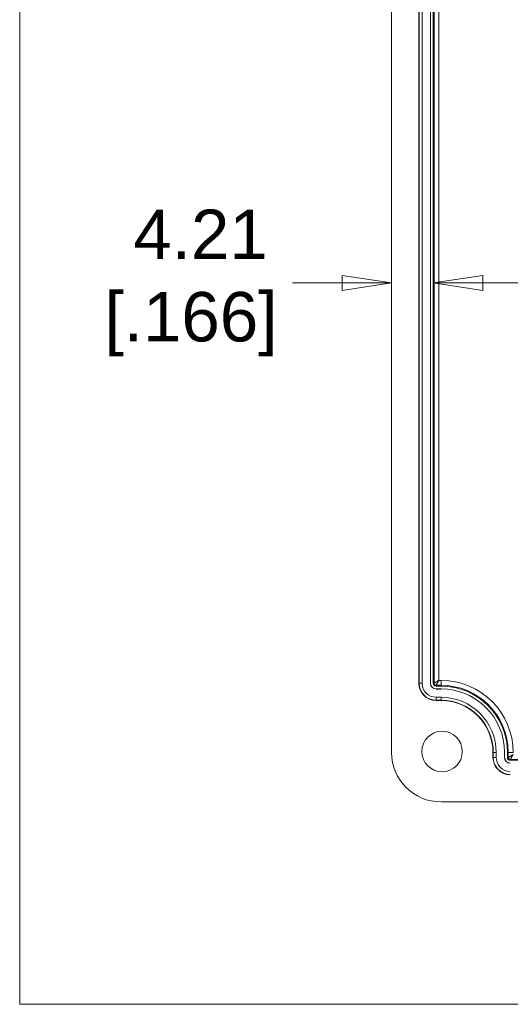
# Model space of a CAD drawing. Header units: millimetres. Extents: x 23 to 674, y 24 to 517.
# Tile 1 of 26: x 23 to 72, y 24 to 124. Entities that reach past the tile are written whole.
import ezdxf

# ---------------------------------------------------------------- set-up
doc = ezdxf.new("R2010")
doc.units = ezdxf.units.MM
doc.header["$LTSCALE"] = 2.5
for name, color, linetype, lineweight in [('Dimension (ANSI)', 7, 'Continuous', 9), ('Sketch Geometry (ANSI)', 7, 'Continuous', 9), ('Symbol (ANSI)', 7, 'Continuous', 9), ('Visible (ANSI)', 7, 'Continuous', 9), ('Visible Narrow (ANSI)', 7, 'Continuous', 9)]:
    doc.layers.add(name, color=color, linetype=linetype, lineweight=lineweight)
doc.styles.add('Note Text (ANSI)', font='arial.ttf')
doc.styles.add('Text Style20', font='arial.ttf')
doc.dimstyles.new('Default - mm (ANSI)', dxfattribs={"dimscale": 2.5, "dimtxt": 2, "dimasz": 2, "dimexe": 3.175, "dimexo": 1, "dimgap": 0.8, "dimtad": 0, "dimtih": 1, "dimtoh": 1, "dimrnd": 1e-08, "dimzin": 4, "dimdsep": 46, "dimtxsty": 'Note Text (ANSI)', "dimblk": 'Filled-1', "dimcen": 0.09, "dimdle": 10, "dimclrd": 256, "dimclre": 256, "dimclrt": 256, "dimadec": 1, "dimazin": 0, "dimtfac": 1.524, "dimtofl": 0, "dimtmove": 0, "dimatfit": 3, "dimfxl": 0, "dimtolj": 1, "dimtzin": 0, "dimlwd": -1, "dimlwe": -1, "dimarcsym": 0})

# ---------------------------------------------------------------- blocks, each defined once
blk = doc.blocks.new('Title Blocks HAMMOND')
at = {"layer": 'Sketch Geometry (ANSI)'}
for p, q in [((9.353, 206.727), (9.353, 9.64)), ((9.353, 9.64), (173.942, 9.64))]:
    blk.add_line(p, q, dxfattribs=at)
at = {"layer": 'Symbol (ANSI)', "style": 'Text Style20'}
blk.add_attdef('<TITLE>_001', (229.212, 16.349), '', height=5, dxfattribs=at)
blk = doc.blocks.new('Filled-1')
at = {"color": 0}
for p, q in [((0, 0), (-1, 0.15)), ((-1, 0.15), (-1, -0.15)), ((-1, 0), (0, 0)), ((-1, -0.15), (0, 0))]:
    blk.add_line(p, q, dxfattribs=at)
at = {"color": 0, "flags": 128}
blk.add_lwpolyline([(-1, -0.15), (0, 0), (-1, 0.15), (-1, -0.15)], dxfattribs=at)
at = {"color": 0}
blk.add_solid([(-1, -0.15), (0, 0), (-1, 0.15), (-1, -0.15)], dxfattribs=at)
blk = doc.blocks.new('*D11')
at = {"layer": 'Defpoints', "color": 0, "transparency": 16777216}
for p in [(60.349, 160.798), (60.349, 97.073), (64.56, 56.596)]:
    blk.add_point(p, dxfattribs=at)
at = {"layer": 'Dimension (ANSI)', "transparency": 16777216}
for p, q in [((55.349, 97.073), (50.349, 97.073)), ((69.56, 97.073), (74.56, 97.073))]:
    blk.add_line(p, q, dxfattribs=at)
at = {"layer": 'Dimension (ANSI)', "transparency": 16777216, "xscale": 5, "yscale": 5, "zscale": 5}
blk.add_blockref('Filled-1', (60.349, 97.073), dxfattribs=at)
at = {"layer": 'Dimension (ANSI)', "transparency": 16777216, "xscale": 5, "yscale": 5, "zscale": 5, "rotation": 180}
blk.add_blockref('Filled-1', (64.56, 97.073), dxfattribs=at)
at = {"layer": 'Dimension (ANSI)', "transparency": 16777216, "insert": (40.075, 97.073), "char_height": 5, "attachment_point": 5, "style": 'Note Text (ANSI)'}
blk.add_mtext('\\A1; 4.21\\P[.166]', dxfattribs=at)

msp = doc.modelspace()

# ---------------------------------------------------------------- linework, layer by layer
at = {"layer": 'Visible (ANSI)'}
for p, q in [((60.349, 160.7977), (60.349, 49.5943)), ((63.099, 153.796), (63.099, 56.596)), ((64.2751, 56.596), (64.2751, 153.796)), ((64.5597, 153.796), (64.5597, 56.596)), ((64.849, 56.3067), (65.349, 56.3067)), ((65.349, 56.0221), (64.849, 56.0221)), ((64.849, 54.846), (65.349, 54.846)), ((70.599, 49.596), (70.599, 49.096)), ((71.7751, 49.096), (71.7751, 49.596)), ((72.0597, 49.596), (72.0597, 49.096)), ((72.349, 48.8067), (193.549, 48.8067)), ((65.3473, 44.596), (200.5507, 44.596))]:
    msp.add_line(p, q, dxfattribs=at)
msp.add_circle((65.449, 49.696), 2.05, dxfattribs=at)
for centre, radius, start, end in [((64.849, 56.596), 1.75, 180, 270), ((64.849, 56.596), 0.5739, 180, 270), ((64.849, 56.596), 0.2893, 180, 270), ((65.349, 49.596), 6.7107, 0, 90), ((65.349, 49.596), 6.4261, 0, 90), ((65.349, 49.596), 6.4261, 0, 90), ((65.349, 49.596), 5.25, 0, 90), ((72.349, 49.096), 1.75, 180, 270), ((72.349, 49.096), 0.5739, 180, 270), ((72.349, 49.096), 0.2893, 180, 270)]:
    msp.add_arc(centre, radius, start, end, dxfattribs=at)
msp.add_ellipse((65.3507, 49.5977), major_axis=(-3.538, -3.538), ratio=0.999315, start_param=5.4981298, end_param=7.0682409, dxfattribs=at)
at = {"layer": 'Visible Narrow (ANSI)'}
for p, q in [((63.1306, 56.596), (63.1306, 153.796)), ((63.4305, 153.796), (63.4305, 56.596)), ((64.2675, 56.596), (64.2675, 153.796)), ((64.6412, 56.596), (64.6412, 153.796)), ((65.1411, 153.5039), (65.1411, 56.888)), ((65.1411, 56.888), (65.349, 56.888)), ((65.349, 56.888), (65.349, 56.3882)), ((63.1306, 56.596), (63.099, 56.596)), ((63.4305, 56.596), (63.1306, 56.596)), ((64.2675, 56.596), (64.2751, 56.596)), ((64.6412, 56.596), (64.5597, 56.596)), ((64.849, 56.3882), (64.849, 56.3067)), ((65.349, 56.3882), (64.849, 56.3882)), ((64.849, 56.0144), (64.849, 56.0221)), ((65.349, 56.0144), (64.849, 56.0144)), ((65.349, 56.3882), (65.349, 56.3067)), ((65.349, 56.0144), (65.349, 56.0221)), ((64.849, 55.1775), (65.349, 55.1775)), ((64.849, 55.1775), (64.849, 54.8776)), ((64.849, 54.8776), (64.849, 54.846)), ((65.349, 54.8776), (64.849, 54.8776)), ((65.349, 55.1775), (65.349, 54.8776)), ((65.349, 54.8776), (65.349, 54.846)), ((70.6306, 49.596), (70.599, 49.596)), ((70.6306, 49.096), (70.599, 49.096)), ((70.6306, 49.096), (70.6306, 49.596)), ((70.9305, 49.596), (70.6306, 49.596)), ((70.9305, 49.096), (70.6306, 49.096)), ((70.9305, 49.596), (70.9305, 49.096)), ((71.7751, 49.596), (71.7675, 49.596)), ((71.7675, 49.096), (71.7675, 49.596)), ((71.7751, 49.096), (71.7675, 49.096)), ((72.1412, 49.596), (72.0597, 49.596)), ((72.1412, 49.096), (72.0597, 49.096)), ((72.1412, 49.096), (72.1412, 49.596)), ((72.6411, 49.596), (72.1412, 49.596)), ((72.349, 48.8882), (72.349, 48.8067)), ((193.549, 48.8882), (72.349, 48.8882)), ((72.349, 48.5221), (72.349, 48.5144))]:
    msp.add_line(p, q, dxfattribs=at)
for centre, radius, start, end in [((65.349, 49.596), 7.2921, 0, 90), ((64.849, 56.596), 1.7184, 180, 270), ((64.849, 56.596), 1.4185, 180, 270), ((64.849, 56.596), 0.5815, 180, 270), ((65.349, 49.596), 6.7922, 0, 90), ((65.349, 49.596), 6.4185, 0, 90), ((65.349, 49.596), 5.5815, 0, 90), ((65.349, 49.596), 5.2816, 0, 90), ((72.349, 49.096), 1.7184, 180, 270), ((72.349, 49.096), 1.4185, 180, 270), ((72.349, 49.096), 0.5815, 180, 270)]:
    msp.add_arc(centre, radius, start, end, dxfattribs=at)
for points, knots in [([(64.6412, 56.596), (64.6421, 56.596), (64.6465, 56.5981), (64.6544, 56.6024), (64.6584, 56.6045), (64.6632, 56.6071), (64.669, 56.6103), (64.6747, 56.6135), (64.6821, 56.6177), (64.6888, 56.6215), (64.7021, 56.629), (64.7184, 56.6385), (64.7379, 56.6498), (64.7476, 56.6555), (64.7581, 56.6616), (64.7694, 56.6682), (64.7751, 56.6715), (64.781, 56.6749), (64.787, 56.6785), (64.7931, 56.682), (64.8006, 56.6864), (64.8057, 56.6894), (64.8264, 56.7015), (64.8498, 56.7154), (64.8762, 56.731), (64.8894, 56.7388), (64.9034, 56.747), (64.918, 56.7557), (64.9254, 56.76), (64.9329, 56.7645), (64.9406, 56.769), (64.9444, 56.7713), (64.9483, 56.7736), (64.9523, 56.776), (64.9562, 56.7783), (64.9619, 56.7817), (64.9642, 56.783), (65.0017, 56.8053), (65.0607, 56.8403), (65.1411, 56.888)], [0, 0, 0, 0, 0.125, 0.125, 0.125, 0.1875, 0.1875, 0.1875, 0.25, 0.25, 0.25, 0.375, 0.375, 0.375, 0.4375, 0.4375, 0.4375, 0.46875, 0.46875, 0.46875, 0.5, 0.5, 0.5, 0.625, 0.625, 0.625, 0.6875, 0.6875, 0.6875, 0.71875, 0.71875, 0.71875, 0.734375, 0.734375, 0.734375, 0.75, 0.75, 0.75, 1, 1, 1, 1]), ([(64.849, 56.3882), (64.849, 56.389), (64.8508, 56.3928), (64.8578, 56.406), (64.863, 56.4154), (64.8736, 56.4342), (64.8779, 56.4417), (64.8873, 56.4581), (64.8924, 56.4669), (64.9034, 56.4859), (64.9093, 56.496), (64.9218, 56.5175), (64.9284, 56.5288), (64.9427, 56.5532), (64.9503, 56.566), (64.9658, 56.5924), (64.9738, 56.606), (64.9903, 56.6339), (64.9987, 56.6482), (65.0161, 56.6775), (65.025, 56.6926), (65.0516, 56.7375), (65.0698, 56.7681), (65.106, 56.829), (65.124, 56.8593), (65.1411, 56.888)], [0, 0, 0, 0, 0.1125856, 0.1125856, 0.2251713, 0.2251713, 0.288585, 0.288585, 0.3519988, 0.3519988, 0.4154125, 0.4154125, 0.4788263, 0.4788263, 0.5454726, 0.5454726, 0.612119, 0.612119, 0.6787653, 0.6787653, 0.7454117, 0.7454117, 0.8727059, 0.8727059, 1, 1, 1, 1]), ([(64.849, 56.3882), (64.8217, 56.3882), (64.7946, 56.3938), (64.7444, 56.4147), (64.7213, 56.4299), (64.6829, 56.4683), (64.6677, 56.4914), (64.6469, 56.5416), (64.6412, 56.5687), (64.6412, 56.596)], [0, 0, 0, 0, 0.25, 0.25, 0.5, 0.5, 0.75, 0.75, 1, 1, 1, 1]), ([(72.6411, 49.388), (72.6123, 49.3709), (72.582, 49.353), (72.5211, 49.3168), (72.4905, 49.2986), (72.4456, 49.272), (72.4305, 49.2631), (72.4012, 49.2457), (72.3869, 49.2373), (72.359, 49.2208), (72.3455, 49.2128), (72.319, 49.1973), (72.3062, 49.1897), (72.2818, 49.1754), (72.2705, 49.1688), (72.249, 49.1563), (72.2389, 49.1504), (72.2199, 49.1394), (72.2111, 49.1343), (72.1948, 49.1249), (72.1873, 49.1206), (72.1685, 49.11), (72.159, 49.1048), (72.1458, 49.0978), (72.142, 49.096), (72.1412, 49.096)], [0, 0, 0, 0, 0.1272941, 0.1272941, 0.2545883, 0.2545883, 0.3212347, 0.3212347, 0.387881, 0.387881, 0.4545274, 0.4545274, 0.5211737, 0.5211737, 0.5845875, 0.5845875, 0.6480012, 0.6480012, 0.711415, 0.711415, 0.7748287, 0.7748287, 0.8874144, 0.8874144, 1, 1, 1, 1]), ([(72.349, 48.8882), (72.3217, 48.8882), (72.2946, 48.8938), (72.2444, 48.9147), (72.2213, 48.9299), (72.1829, 48.9683), (72.1677, 48.9914), (72.1469, 49.0416), (72.1412, 49.0687), (72.1412, 49.096)], [0, 0, 0, 0, 0.25, 0.25, 0.5, 0.5, 0.75, 0.75, 1, 1, 1, 1]), ([(72.6411, 49.388), (72.6172, 49.3479), (72.5965, 49.3128), (72.5703, 49.2686), (72.5623, 49.2553), (72.5516, 49.2373), (72.5465, 49.2288), (72.5419, 49.221), (72.5389, 49.216), (72.5384, 49.2152), (72.517, 49.179), (72.4996, 49.1496), (72.4762, 49.11), (72.4689, 49.0976), (72.4585, 49.0799), (72.4551, 49.0742), (72.4486, 49.0632), (72.4462, 49.0591), (72.4274, 49.027), (72.4142, 49.0044), (72.3972, 48.9751), (72.392, 48.9662), (72.3825, 48.9498), (72.3788, 48.9432), (72.3575, 48.9058), (72.349, 48.89), (72.349, 48.8882)], [0, 0, 0, 0, 0.125, 0.125, 0.1875, 0.1875, 0.21875, 0.234375, 0.234375, 0.25, 0.25, 0.375, 0.375, 0.4375, 0.4375, 0.46875, 0.46875, 0.5, 0.5, 0.625, 0.625, 0.6875, 0.6875, 0.75, 0.75, 1, 1, 1, 1])]:
    msp.add_open_spline(points, degree=3, knots=knots, dxfattribs=at)

# ---------------------------------------------------------------- block references
at = {"xscale": 2.5, "yscale": 2.5, "zscale": 2.5}
msp.add_blockref('Title Blocks HAMMOND', (-0.6221, 0.0312), dxfattribs=at)

# ---------------------------------------------------------------- dimensions: what is measured, and where the dimension line sits
at = {"layer": 'Dimension (ANSI)'}
dim = msp.add_linear_dim(base=(60.349, 97.0726), p1=(64.5597, 56.596), p2=(60.349, 160.7977), angle=180, text=' <>\\X[.166]', dimstyle='Default - mm (ANSI)', override={"dimgap": 0.8, "dimtih": 0, "dimtoh": 0, "dimdec": 2, "dimpost": '\\X', "dimse1": 1, "dimse2": 1, "dimtol": 0, "dimlim": 0, "dimtp": 0, "dimtm": 0, "dimtdec": 2, "dimatfit": 1}, dxfattribs=at)
dim.commit()
dim.dimension.update_dxf_attribs({"geometry": '*D11', "text_midpoint": (40.0748, 97.0726), "dimtype": 160})

doc.saveas('drawing.dxf')
